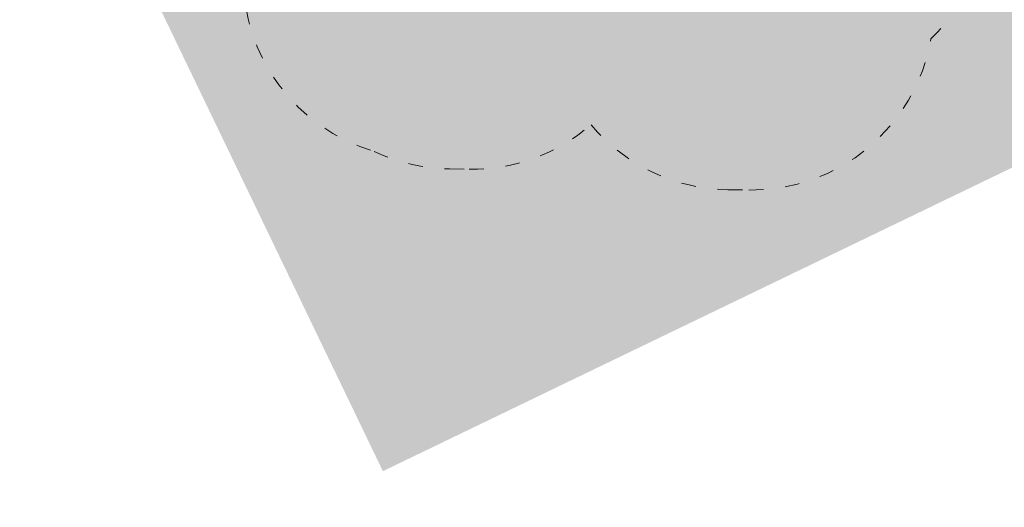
# Model space of a CAD drawing. Header units: millimetres. Extents: x 3267 to 3416, y 1494 to 1704.
# Tile 2 of 256: x 3318 to 3326, y 1612 to 1616. Entities that reach past the tile are written whole.
import ezdxf

# ---------------------------------------------------------------- set-up
doc = ezdxf.new("R2010")
doc.units = ezdxf.units.MM
doc.linetypes.add('ACAD_ISO03W100', pattern=[30, 12, -18])
doc.layers.get('0').update_dxf_attribs({"lineweight": 5})
doc.layers.add('1_strefa', color=7, linetype='ACAD_ISO03W100', lineweight=13)
doc.layers.add('1_trawa', color=94, linetype='Continuous', lineweight=13)
picture_1 = doc.add_image_def('image1.jpg', size_in_pixel=(9921, 7015))

msp = doc.modelspace()

# ---------------------------------------------------------------- hatches: boundary and pattern name
at = {"layer": '1_trawa'}
h = msp.add_hatch(dxfattribs=at)
h.set_pattern_fill('GRASS', color=256, scale=0.02)
h.paths.add_polyline_path([(3334.497, 1628.9652), (3339.0975, 1619.4213), (3348.9953, 1624.3562), (3346.994, 1628.7124), (3349.3865, 1629.9737), (3347.1512, 1634.4877)])
h.paths.add_polyline_path([(3321.0102, 1612.4815), (3332.9325, 1618.2285), (3329.2955, 1625.7736), (3317.3732, 1620.0266)])
h.paths.add_polyline_path([(3364.3966, 1640.3923), (3362.9801, 1643.7026), (3354.9045, 1640.1453), (3358.8282, 1631.2377), (3364.4592, 1633.7181), (3363.2067, 1636.6064), (3362.064, 1639.3526)])
h.paths.add_polyline_path([(3329.5269, 1638.0159), (3330.259, 1638.3334), (3326.1318, 1647.8675), (3310.174, 1640.9595), (3309.0511, 1640.4276), (3314.9073, 1627.2944), (3331.8101, 1634.8316), (3331.4478, 1635.579), (3330.2543, 1638.3314), (3329.5269, 1638.0159), (3330.7204, 1635.2636), (3323.8395, 1632.2798), (3322.6459, 1635.0686)])
h.paths.add_polyline_path([(3333.9168, 1643.3717), (3332.2997, 1647.1008), (3342.8733, 1651.6858), (3346.6663, 1648.736), (3348.1226, 1645.1719), (3343.0771, 1642.984), (3341.0397, 1642.0803), (3340.2172, 1643.9238), (3338.841, 1643.327), (3338.0453, 1645.162)])

# ---------------------------------------------------------------- linework, layer by layer
at = {"layer": '1_strefa', "color": 0, "ltscale": 0.01}
msp.add_lwpolyline([(3323.2726, 1619.9429), (3323.2812, 1620.5341, 0.414214), (3322.2958, 1621.5486), (3321.8123, 1621.5556, 0.414214), (3320.7978, 1620.5703), (3320.7876, 1619.8664, 0.268919), (3320.014, 1618.5758), (3320.0031, 1617.8237, 0.103426), (3319.8687, 1617.2246), (3319.8592, 1616.5746, 0.337428), (3320.9393, 1615.1128, 0.107072), (3321.5581, 1614.9693), (3321.7209, 1614.9669, 0.184129), (3322.7248, 1615.3329, 0.217858), (3323.8519, 1614.7974), (3324.0237, 1614.7949, 0.368838), (3325.5234, 1616.0381, 0.197396), (3325.9719, 1617.0862), (3325.9811, 1617.7246, 0.22937), (3325.4285, 1618.9095, 0.298201), (3324.067, 1619.8293), (3323.7184, 1619.8344, 0.069776)], format="xyb", close=True, dxfattribs=at)

# ---------------------------------------------------------------- pictures from other files: only their frames are drawn
image = msp.add_image(picture_1, insert=(3267.0464, 1704.245), size_in_units=(210.4454, 148.803), rotation=-90, dxfattribs=dict(fade=42))
image.dxf.flags = 7

doc.saveas('drawing.dxf')
